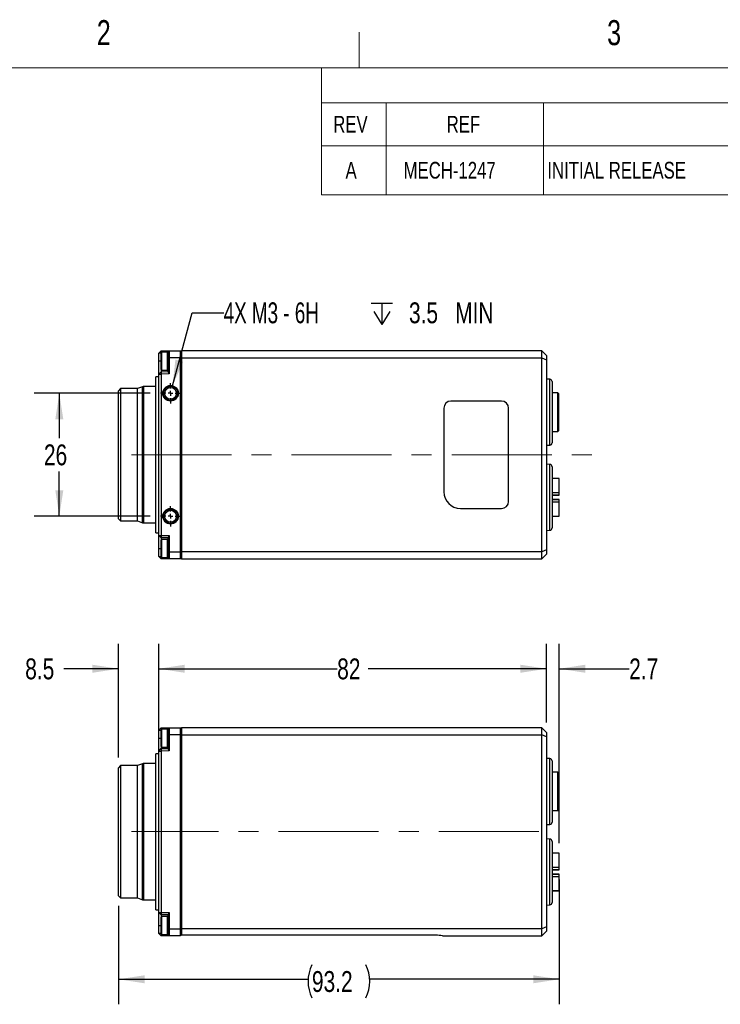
# Model space of a CAD drawing. Header units: millimetres. Extents: x 8 to 457, y 8 to 353.
# Tile 6 of 8: x 161 to 309, y 145 to 353. Entities that reach past the tile are written whole.
import ezdxf

# ---------------------------------------------------------------- set-up
doc = ezdxf.new("R2010")
doc.units = ezdxf.units.MM
doc.header["$LTSCALE"] = 1.666667
doc.linetypes.add('CENTERX2', pattern=[20.32, 12.7, -2.54, 2.54, -2.54])
doc.layers.add('DIMENSIONS', color=8, linetype='Continuous')
doc.layers.add('FORMAT', color=7, linetype='Continuous')
doc.styles.add('SLDTEXTSTYLE0', font='TXT', dxfattribs={"width": 0.75})
doc.styles.add('SLDTEXTSTYLE3', font='TXT', dxfattribs={"width": 0.675})
doc.dimstyles.new('SLDDIMSTYLE1', dxfattribs={"dimtxt": 4.409722, "dimasz": 5.503333, "dimexe": 0, "dimexo": 0.0625, "dimgap": 1.102431, "dimtad": 0, "dimtih": 1, "dimtoh": 1, "dimdec": 0, "dimrnd": 1e-09, "dimzin": 12, "dimdsep": 46, "dimtxsty": 'SLDTEXTSTYLE0', "dimsah": 1, "dimcen": 0.09, "dimadec": 0, "dimazin": 3, "dimtfac": 1, "dimtdec": 3, "dimtofl": 0, "dimtmove": 0, "dimatfit": 3, "dimfxl": 0, "dimfrac": 2, "dimtolj": 1, "dimtzin": 12, "dimarcsym": 0})
doc.dimstyles.new('SLDDIMSTYLE2', dxfattribs={"dimtxt": 4.409722, "dimasz": 5.503333, "dimexe": 0, "dimexo": 0.0625, "dimgap": 1.102431, "dimtad": 0, "dimtih": 1, "dimtoh": 1, "dimdec": 1, "dimrnd": 1e-09, "dimzin": 12, "dimdsep": 46, "dimtxsty": 'SLDTEXTSTYLE0', "dimsah": 1, "dimcen": 0.09, "dimadec": 0, "dimazin": 3, "dimtfac": 1, "dimtdec": 3, "dimtmove": 0, "dimatfit": 0, "dimfxl": 0, "dimfrac": 2, "dimtolj": 1, "dimtzin": 12, "dimarcsym": 0})
doc.dimstyles.new('SLDDIMSTYLE3', dxfattribs={"dimtxt": 4.409722, "dimasz": 5.503333, "dimexe": 0, "dimexo": 0.0625, "dimgap": 1.102431, "dimtad": 0, "dimtih": 1, "dimtoh": 1, "dimdec": 1, "dimrnd": 1e-09, "dimzin": 12, "dimdsep": 46, "dimtxsty": 'SLDTEXTSTYLE0', "dimsah": 1, "dimcen": 0.09, "dimadec": 0, "dimazin": 3, "dimtfac": 1, "dimtdec": 1, "dimtofl": 0, "dimtmove": 0, "dimatfit": 3, "dimfxl": 0, "dimfrac": 2, "dimtolj": 1, "dimtzin": 12, "dimarcsym": 0})
doc.dimstyles.new('SLDDIMSTYLE4', dxfattribs={"dimtxt": 4.409722, "dimasz": 5.503333, "dimexe": 0, "dimexo": 0.0625, "dimgap": 1.102431, "dimtad": 0, "dimtih": 1, "dimtoh": 1, "dimdec": 1, "dimrnd": 1e-09, "dimzin": 12, "dimdsep": 46, "dimtxsty": 'SLDTEXTSTYLE0', "dimsah": 1, "dimcen": 0.09, "dimadec": 0, "dimazin": 3, "dimtfac": 1, "dimtdec": 1, "dimtmove": 0, "dimatfit": 0, "dimfxl": 0, "dimfrac": 2, "dimtolj": 1, "dimtzin": 12, "dimarcsym": 0})
doc.dimstyles.new('SLDDIMSTYLE5', dxfattribs={"dimtxt": 4.409722, "dimasz": 5.503333, "dimexe": 0, "dimexo": 0.0625, "dimgap": 1.102431, "dimtad": 0, "dimtih": 1, "dimtoh": 1, "dimdec": 6, "dimrnd": 1e-09, "dimzin": 12, "dimdsep": 46, "dimtxsty": 'SLDTEXTSTYLE0', "dimsah": 1, "dimcen": 0, "dimadec": 0, "dimazin": 3, "dimtfac": 1, "dimtdec": 1, "dimtofl": 0, "dimtmove": 0, "dimatfit": 3, "dimfxl": 0, "dimfrac": 2, "dimtolj": 1, "dimtzin": 12, "dimarcsym": 0})

# ---------------------------------------------------------------- blocks, each defined once
blk = doc.blocks.new('SW_TABLEANNOTATION_0')
at = {"color": 0, "linetype": 'Continuous', "lineweight": 18}
for p, q in [((0, 0), (0, -7.36)), ((0, 0), (13.68, 0)), ((13.68, 0), (46.95, 0)), ((46.95, 0), (167.6, 0)), ((167.6, 0), (193.24, 0)), ((193.24, 0), (223.82, 0)), ((223.82, 0), (223.82, -7.36)), ((0, -7.36), (0, -16.44)), ((0, -7.36), (13.68, -7.36)), ((13.68, -7.36), (13.68, -16.44)), ((13.68, -7.36), (46.95, -7.36)), ((46.95, -7.36), (46.95, -16.44)), ((46.95, -7.36), (167.6, -7.36)), ((167.6, -7.36), (167.6, -16.44)), ((167.6, -7.36), (193.24, -7.36)), ((193.24, -7.36), (193.24, -16.44)), ((193.24, -7.36), (223.82, -7.36)), ((223.82, -7.36), (223.82, -16.44)), ((0, -16.44), (13.68, -16.44)), ((0, -16.44), (0, -26.83)), ((13.68, -16.44), (46.95, -16.44)), ((13.68, -16.44), (13.68, -26.83)), ((46.95, -16.44), (167.6, -16.44)), ((46.95, -16.44), (46.95, -26.83)), ((167.6, -16.44), (193.24, -16.44)), ((167.6, -16.44), (167.6, -26.83)), ((193.24, -16.44), (223.82, -16.44)), ((193.24, -16.44), (193.24, -26.83)), ((223.82, -16.44), (223.82, -26.83)), ((0, -26.83), (13.68, -26.83)), ((13.68, -26.83), (46.95, -26.83)), ((46.95, -26.83), (167.6, -26.83)), ((167.6, -26.83), (193.24, -26.83)), ((193.24, -26.83), (223.82, -26.83))]:
    blk.add_line(p, q, dxfattribs=at)
at = {"color": 0, "linetype": 'Continuous', "lineweight": 0, "attachment_point": 1, "style": 'SLDTEXTSTYLE0'}
for s, insert, char_height in [('REVISIONS', (100.37, -1.92), 3.528), ('REV', (2.5, -10.14), 3.528), ('REF', (26.49, -10.14), 3.528), ('DESCRIPTION', (92.51, -10.14), 3.5278), ('DATE', (174.66, -10.14), 3.528), ('DRAWN BY', (196.22, -10.14), 3.528), ('A', (5.1, -19.87), 3.53), ('MECH-1247', (17.38, -19.87), 3.528), ('INITIAL RELEASE', (47.78, -19.87), 3.5278), ('2024.12.20', (168.69, -19.87), 3.528), ('SD', (205.61, -19.87), 3.528)]:
    blk.add_mtext(s, dxfattribs=dict(at, insert=insert, char_height=char_height))
blk = doc.blocks.new('_D')
at = {"layer": 'DIMENSIONS'}
for p, q in [((190.44, 203.22), (190.44, 221.06)), ((272.44, 204.42), (272.44, 221.06)), ((190.44, 215.77), (228.18, 215.77)), ((272.44, 215.77), (234.7, 215.77))]:
    blk.add_line(p, q, dxfattribs=at)
for points in [[(190.44, 215.77), (195.94, 214.92), (195.94, 216.62)], [(272.44, 215.77), (266.94, 216.62), (266.94, 214.92)]]:
    blk.add_solid(points, dxfattribs=at)
at = {"layer": 'DIMENSIONS', "insert": (228.18, 217.95), "char_height": 4.41, "attachment_point": 1, "style": 'SLDTEXTSTYLE0'}
blk.add_mtext('82', dxfattribs=at)
blk = doc.blocks.new('_D_1')
at = {"layer": 'DIMENSIONS'}
for p, q in [((181.94, 196.97), (181.94, 221.06)), ((190.44, 200.49), (190.44, 221.06)), ((181.94, 215.77), (170.35, 215.77)), ((190.44, 215.77), (201.02, 215.77))]:
    blk.add_line(p, q, dxfattribs=at)
for points in [[(181.94, 215.77), (176.44, 216.62), (176.44, 214.92)], [(190.44, 215.77), (195.94, 214.92), (195.94, 216.62)]]:
    blk.add_solid(points, dxfattribs=at)
at = {"layer": 'DIMENSIONS', "insert": (162.21, 217.95), "char_height": 4.41, "attachment_point": 1, "style": 'SLDTEXTSTYLE0'}
blk.add_mtext('8.5', dxfattribs=at)
blk = doc.blocks.new('_D_2')
at = {"layer": 'DIMENSIONS'}
for p, q in [((275.14, 171.21), (275.14, 144.8)), ((181.94, 165.63), (181.94, 144.8)), ((181.94, 150.1), (222.01, 150.1)), ((275.14, 150.1), (235.07, 150.1))]:
    blk.add_line(p, q, dxfattribs=at)
for centre, start, end in [((229.85, 149.65), 153.4349, 206.5651), ((227.23, 149.65), 333.4349, 26.5651)]:
    blk.add_arc(centre, 7.83, start, end, dxfattribs=at)
for points in [[(181.94, 150.1), (187.44, 149.25), (187.44, 150.94)], [(275.14, 150.1), (269.64, 150.94), (269.64, 149.25)]]:
    blk.add_solid(points, dxfattribs=at)
at = {"layer": 'DIMENSIONS', "insert": (222.84, 151.83), "char_height": 4.41, "attachment_point": 1, "style": 'SLDTEXTSTYLE0'}
blk.add_mtext('93.2', dxfattribs=at)
blk = doc.blocks.new('_D_3')
at = {"layer": 'DIMENSIONS'}
for p, q in [((272.44, 204.42), (272.44, 221.06)), ((275.14, 178.88), (275.14, 221.06)), ((272.44, 215.77), (261.86, 215.77)), ((275.14, 215.77), (289.92, 215.77))]:
    blk.add_line(p, q, dxfattribs=at)
for points in [[(272.44, 215.77), (266.94, 216.62), (266.94, 214.92)], [(275.14, 215.77), (280.64, 214.92), (280.64, 216.62)]]:
    blk.add_solid(points, dxfattribs=at)
at = {"layer": 'DIMENSIONS', "insert": (289.92, 217.95), "char_height": 4.41, "attachment_point": 1, "style": 'SLDTEXTSTYLE0'}
blk.add_mtext('2.7', dxfattribs=at)
blk = doc.blocks.new('_D_4')
at = {"layer": 'DIMENSIONS'}
for p, q in [((188.67, 274.02), (164.13, 274.02)), ((169.42, 274.02), (169.42, 264.53)), ((169.42, 248.02), (169.42, 257.52)), ((188.67, 248.02), (164.13, 248.02))]:
    blk.add_line(p, q, dxfattribs=at)
for points in [[(169.42, 274.02), (168.58, 268.52), (170.27, 268.52)], [(169.42, 248.02), (170.27, 253.53), (168.58, 253.53)]]:
    blk.add_solid(points, dxfattribs=at)
at = {"layer": 'DIMENSIONS', "insert": (166.17, 263.21), "char_height": 4.41, "attachment_point": 1, "style": 'SLDTEXTSTYLE0'}
blk.add_mtext('26', dxfattribs=at)
blk = doc.blocks.new('SW_SYMBOL_HOLE_DEPTH')
at = {"layer": 'DIMENSIONS', "color": 0}
for p, q in [((0, 1458), (1333, 1458)), ((667, 1458), (667, 125)), ((167, 925), (667, 125)), ((1167, 925), (667, 125))]:
    blk.add_line(p, q, dxfattribs=at)
blk = doc.blocks.new('_D_5')
at = {"layer": 'DIMENSIONS'}
for p, q in [((193.37, 275.62), (197.51, 291.07)), ((197.51, 291.07), (204.18, 291.07))]:
    blk.add_line(p, q, dxfattribs=at)
blk.add_solid([(193.37, 275.62), (195.61, 280.71), (193.97, 281.15)], dxfattribs=at)
at = {"layer": 'DIMENSIONS', "xscale": 0.003379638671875, "yscale": 0.003379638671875, "zscale": 0.003379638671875}
blk.add_blockref('SW_SYMBOL_HOLE_DEPTH', (235.4, 288.18), dxfattribs=at)
at = {"layer": 'DIMENSIONS', "char_height": 4.41, "attachment_point": 1}
for s, insert, style in [('4X M3 - 6H', (204.18, 293.25), 'SLDTEXTSTYLE3'), ('3.5', (243.36, 293.25), 'SLDTEXTSTYLE0'), ('MIN', (253.13, 293.25), 'SLDTEXTSTYLE0')]:
    blk.add_mtext(s, dxfattribs=dict(at, insert=insert, style=style))
blk = doc.blocks.new('SW_CENTERMARKSYMBOL_0')
at = {"layer": 'DIMENSIONS', "color": 0}
for p, q in [((0, 1), (0, 2.15)), ((-1, 0), (-2.15, 0)), ((0, 0), (-0.5, 0)), ((0, 0), (0, 0.5)), ((0, 0), (0, -0.5)), ((0, 0), (0.5, 0)), ((1, 0), (2.15, 0)), ((0, -1), (0, -2.15))]:
    blk.add_line(p, q, dxfattribs=at)
blk = doc.blocks.new('SW_CENTERMARKSYMBOL_1')
at = {"layer": 'DIMENSIONS', "color": 0}
for p, q in [((0, 1), (0, 2.15)), ((-1, 0), (-2.15, 0)), ((0, 0), (-0.5, 0)), ((0, 0), (0, 0.5)), ((0, 0), (0, -0.5)), ((0, 0), (0.5, 0)), ((1, 0), (2.15, 0)), ((0, -1), (0, -2.15))]:
    blk.add_line(p, q, dxfattribs=at)

msp = doc.modelspace()

# ---------------------------------------------------------------- linework, layer by layer
at = {"color": 7, "linetype": 'Continuous', "lineweight": 25}
for p, q in [((190.940102, 283.0238944), (190.440102, 282.5238944)), ((190.9313758, 282.5238944), (190.440102, 282.5238944)), ((190.440102, 280.8238944), (190.440102, 282.5238944)), ((190.9313758, 282.5238944), (190.9313758, 280.8238944)), ((190.940102, 283.0238944), (192.640102, 283.0238944)), ((191.082602, 282.7238944), (190.940102, 282.5813944)), ((190.940102, 279.0663944), (190.940102, 282.5813944)), ((192.297602, 282.7238944), (191.082602, 282.7238944)), ((191.082602, 278.9238944), (191.082602, 282.7238944)), ((192.440102, 282.5813944), (192.297602, 282.7238944)), ((192.297602, 278.9238944), (192.297602, 282.7238944)), ((192.640102, 283.0238944), (192.440102, 282.8238944)), ((192.440102, 281.4410517), (192.440102, 282.8238944)), ((192.640102, 281.5238944), (192.440102, 281.4410517)), ((192.440102, 278.5238791), (192.440102, 281.4410517)), ((192.640102, 283.0238944), (192.640102, 281.5238944)), ((192.640102, 283.0238944), (195.040102, 283.0238944)), ((192.640102, 281.5238944), (192.640102, 278.1273092)), ((195.040102, 281.5238944), (192.640102, 281.5238944)), ((195.040102, 281.5238944), (195.040102, 283.0238944)), ((195.140102, 282.9238944), (195.040102, 283.0238944)), ((195.040102, 240.5238944), (195.040102, 281.5238944)), ((195.040102, 281.5238944), (195.140102, 281.482473)), ((195.140102, 282.9238944), (195.240102, 283.0238944)), ((195.140102, 282.9238944), (195.140102, 281.482473)), ((195.140102, 281.482473), (195.240102, 281.5238944)), ((195.140102, 281.482473), (195.140102, 240.5653157)), ((195.240102, 283.0238944), (195.240102, 281.5238944)), ((271.440102, 283.0238944), (195.240102, 283.0238944)), ((195.240102, 281.5238944), (271.440102, 281.5238944)), ((195.240102, 281.5238944), (195.240102, 240.5238944)), ((271.440102, 281.5238944), (271.440102, 283.0238944)), ((271.440102, 283.0238944), (272.440102, 282.0238944)), ((271.440102, 281.5238944), (272.440102, 281.1096808)), ((271.440102, 240.5238944), (271.440102, 281.5238944)), ((272.440102, 282.0238944), (272.440102, 281.1096808)), ((190.9313758, 280.8238944), (190.440102, 280.8238944)), ((190.440102, 278.0976356), (190.440102, 280.8238944)), ((190.9313758, 280.8238944), (190.9313758, 278.5975595)), ((190.940102, 279.0663944), (191.082602, 278.9238944)), ((192.297602, 278.9238944), (192.440102, 279.0663944)), ((272.440102, 281.1096808), (272.440102, 240.9381079)), ((190.440102, 277.5238944), (189.820102, 277.5238944)), ((189.820102, 244.5238944), (189.820102, 277.5238944)), ((190.440102, 278.0976356), (190.9313758, 278.5975595)), ((190.440102, 278.0976356), (190.940102, 278.0976356)), ((190.440102, 243.9501531), (190.440102, 278.0976356)), ((190.9313758, 278.5975595), (192.440102, 278.6238944)), ((192.640102, 278.1273092), (190.940102, 278.0976356)), ((190.940102, 278.0976356), (190.940102, 243.9501531)), ((191.082602, 278.9238944), (192.297602, 278.9238944)), ((273.16627, 276.9858375), (272.440102, 277.0238944)), ((182.390102, 275.0238944), (181.940102, 274.5738944)), ((185.9524241, 275.0238944), (182.390102, 275.0238944)), ((182.390102, 275.0238944), (182.390102, 247.0238944)), ((187.0372555, 275.4187407), (185.9524241, 275.0238944)), ((185.9524241, 247.0238944), (185.9524241, 275.0238944)), ((189.820102, 275.4488944), (187.2082655, 275.4488944)), ((273.640102, 276.4865228), (273.640102, 263.561266)), ((181.940102, 247.4738944), (181.940102, 274.5738944)), ((274.840102, 274.1238944), (273.640102, 274.1238944)), ((275.040102, 273.9238944), (274.840102, 274.1238944)), ((274.840102, 265.9238944), (274.840102, 274.1238944)), ((275.040102, 266.1238944), (275.040102, 273.9238944)), ((250.740102, 270.8738944), (250.740102, 253.1738944)), ((262.940102, 272.3738944), (252.240102, 272.3738944)), ((264.440102, 251.1738944), (264.440102, 270.8738944)), ((273.640102, 265.9238944), (274.840102, 265.9238944)), ((274.840102, 265.9238944), (275.040102, 266.1238944)), ((272.440102, 263.0238944), (273.16627, 263.0619512)), ((273.16627, 258.9858375), (272.440102, 259.0238944)), ((273.640102, 258.4865228), (273.640102, 245.561266)), ((275.140102, 255.9909099), (273.640102, 255.9909099)), ((275.140102, 255.9781029), (275.140102, 255.9909099)), ((275.140102, 253.0493014), (275.140102, 255.9781029)), ((273.640102, 252.5488944), (275.140102, 252.5488944)), ((273.640102, 252.4638944), (275.140102, 252.4638944)), ((275.140102, 252.5488944), (275.140102, 253.0493014)), ((275.140102, 252.4638944), (275.140102, 252.5488944)), ((275.140102, 251.5838944), (273.640102, 251.5838944)), ((275.140102, 251.4988944), (273.640102, 251.4988944)), ((275.140102, 251.4988944), (275.140102, 251.5838944)), ((275.140102, 250.9984873), (275.140102, 251.4988944)), ((275.140102, 248.0696858), (275.140102, 250.9984873)), ((254.240102, 249.6738944), (262.940102, 249.6738944)), ((273.640102, 248.0568788), (275.140102, 248.0568788)), ((275.140102, 248.0568788), (275.140102, 248.0696858)), ((181.940102, 247.4738944), (182.390102, 247.0238944)), ((182.390102, 247.0238944), (185.9524241, 247.0238944)), ((185.9524241, 247.0238944), (187.0372555, 246.6290481)), ((187.2082655, 246.5988944), (189.820102, 246.5988944)), ((189.820102, 244.5238944), (190.440102, 244.5238944)), ((190.440102, 243.9501531), (190.940102, 243.9501531)), ((190.440102, 243.9501531), (190.9313758, 243.4502293)), ((190.440102, 241.2238944), (190.440102, 243.9501531)), ((190.940102, 243.9501531), (192.640102, 243.9204795)), ((192.640102, 243.9204795), (192.640102, 240.5238944)), ((272.440102, 245.0238944), (273.16627, 245.0619512)), ((192.440102, 243.4238944), (190.9313758, 243.4502293)), ((190.9313758, 243.4502293), (190.9313758, 241.2238944)), ((191.082602, 243.1238944), (190.940102, 242.9813944)), ((190.940102, 239.4663944), (190.940102, 242.9813944)), ((192.297602, 243.1238944), (191.082602, 243.1238944)), ((191.082602, 239.3238944), (191.082602, 243.1238944)), ((192.440102, 242.9813944), (192.297602, 243.1238944)), ((192.297602, 239.3238944), (192.297602, 243.1238944)), ((192.440102, 240.6067371), (192.440102, 243.5239096)), ((190.440102, 241.2238944), (190.9313758, 241.2238944)), ((190.440102, 239.5238944), (190.440102, 241.2238944)), ((190.440102, 239.5238944), (190.9313758, 239.5238944)), ((190.440102, 239.5238944), (190.940102, 239.0238944)), ((190.9313758, 241.2238944), (190.9313758, 239.5238944)), ((192.640102, 240.5238944), (192.440102, 240.6067371)), ((192.440102, 239.2238944), (192.440102, 240.6067371)), ((192.640102, 240.5238944), (195.040102, 240.5238944)), ((192.640102, 240.5238944), (192.640102, 239.0238944)), ((195.040102, 240.5238944), (195.140102, 240.5653157)), ((195.040102, 239.0238944), (195.040102, 240.5238944)), ((195.140102, 240.5653157), (195.140102, 239.1238944)), ((195.140102, 240.5653157), (195.240102, 240.5238944)), ((271.440102, 240.5238944), (195.240102, 240.5238944)), ((195.240102, 240.5238944), (195.240102, 239.0238944)), ((272.440102, 240.9381079), (271.440102, 240.5238944)), ((271.440102, 239.0238944), (271.440102, 240.5238944)), ((272.440102, 240.0238944), (271.440102, 239.0238944)), ((272.440102, 240.9381079), (272.440102, 240.0238944)), ((190.940102, 239.4663944), (191.082602, 239.3238944)), ((192.640102, 239.0238944), (190.940102, 239.0238944)), ((191.082602, 239.3238944), (192.297602, 239.3238944)), ((192.297602, 239.3238944), (192.440102, 239.4663944)), ((192.640102, 239.0238944), (192.440102, 239.2238944)), ((195.040102, 239.0238944), (192.640102, 239.0238944)), ((195.040102, 239.0238944), (195.140102, 239.1238944)), ((195.240102, 239.0238944), (195.140102, 239.1238944)), ((195.240102, 239.0238944), (271.440102, 239.0238944)), ((190.440102, 202.798831), (190.940102, 203.298831)), ((190.440102, 202.798831), (190.9313758, 202.798831)), ((190.440102, 201.098831), (190.440102, 202.798831)), ((190.9313758, 202.798831), (190.9313758, 201.098831)), ((190.940102, 203.298831), (192.640102, 203.298831)), ((191.082602, 202.998831), (190.940102, 202.856331)), ((190.940102, 201.098831), (190.940102, 202.856331)), ((192.297602, 202.998831), (191.082602, 202.998831)), ((191.082602, 201.098831), (191.082602, 202.998831)), ((192.440102, 202.856331), (192.297602, 202.998831)), ((192.297602, 201.098831), (192.297602, 202.998831)), ((192.640102, 203.298831), (192.440102, 203.098831)), ((192.440102, 201.7159883), (192.440102, 203.098831)), ((192.640102, 203.298831), (192.640102, 201.798831)), ((192.640102, 203.298831), (195.040102, 203.298831)), ((195.040102, 201.798831), (195.040102, 203.298831)), ((195.040102, 203.298831), (195.140102, 203.198831)), ((195.140102, 203.198831), (195.240102, 203.298831)), ((195.140102, 203.198831), (195.140102, 201.7574096)), ((195.240102, 203.298831), (195.240102, 201.798831)), ((271.440102, 203.298831), (195.240102, 203.298831)), ((271.440102, 201.798831), (271.440102, 203.298831)), ((272.440102, 202.298831), (271.440102, 203.298831)), ((272.440102, 202.298831), (272.440102, 201.3846174)), ((190.440102, 201.098831), (190.9313758, 201.098831)), ((190.440102, 198.3725722), (190.440102, 201.098831)), ((190.9313758, 201.098831), (190.9313758, 198.8724961)), ((190.940102, 199.341331), (190.940102, 201.098831)), ((191.082602, 199.198831), (191.082602, 201.098831)), ((192.297602, 199.198831), (192.297602, 201.098831)), ((192.640102, 201.798831), (192.440102, 201.7159883)), ((192.440102, 198.7988158), (192.440102, 201.7159883)), ((192.640102, 201.798831), (192.640102, 198.4022458)), ((195.040102, 201.798831), (192.640102, 201.798831)), ((195.040102, 160.798831), (195.040102, 201.798831)), ((195.040102, 201.798831), (195.140102, 201.7574096)), ((195.240102, 201.798831), (195.140102, 201.7574096)), ((195.140102, 201.7574096), (195.140102, 160.8402523)), ((195.240102, 201.798831), (195.240102, 160.798831)), ((195.240102, 201.798831), (271.440102, 201.798831)), ((271.440102, 160.798831), (271.440102, 201.798831)), ((272.440102, 201.3846174), (271.440102, 201.798831)), ((272.440102, 201.3846174), (272.440102, 161.2130445)), ((190.440102, 198.3725722), (190.9313758, 198.8724961)), ((190.440102, 164.2250897), (190.440102, 198.3725722)), ((190.440102, 198.3725722), (190.940102, 198.3725722)), ((190.9313758, 198.8724961), (192.440102, 198.898831)), ((190.940102, 199.341331), (191.082602, 199.198831)), ((192.640102, 198.4022458), (190.940102, 198.3725722)), ((190.940102, 198.3725722), (190.940102, 164.2250897)), ((191.082602, 199.198831), (192.297602, 199.198831)), ((192.297602, 199.198831), (192.440102, 199.341331)), ((190.440102, 197.798831), (189.820102, 197.798831)), ((189.820102, 181.298831), (189.820102, 197.798831)), ((273.16627, 196.7607741), (272.440102, 196.798831)), ((273.640102, 196.2614594), (273.640102, 183.3362026)), ((182.390102, 195.298831), (181.940102, 194.848831)), ((181.940102, 181.298831), (181.940102, 194.848831)), ((185.9524241, 195.298831), (182.390102, 195.298831)), ((182.390102, 195.298831), (182.390102, 181.298831)), ((187.0372555, 195.6936773), (185.9524241, 195.298831)), ((185.9524241, 167.298831), (185.9524241, 195.298831)), ((189.820102, 195.723831), (187.2082655, 195.723831)), ((274.840102, 193.898831), (273.640102, 193.898831)), ((275.040102, 193.698831), (274.840102, 193.898831)), ((274.840102, 185.7816678), (274.840102, 193.898831)), ((275.040102, 185.9621658), (275.040102, 193.698831)), ((273.640102, 185.7796474), (274.8427073, 185.7796474)), ((274.9588962, 185.8796474), (275.040102, 185.9621658)), ((181.940102, 167.748831), (181.940102, 181.298831)), ((182.390102, 181.298831), (182.390102, 167.298831)), ((189.820102, 164.798831), (189.820102, 181.298831)), ((272.440102, 182.798831), (273.16627, 182.8368878)), ((273.16627, 179.7607741), (272.440102, 179.798831)), ((273.640102, 179.2614594), (273.640102, 172.798831)), ((275.140102, 176.7658465), (273.640102, 176.7658465)), ((275.140102, 176.7530395), (275.140102, 176.7658465)), ((275.140102, 173.824238), (275.140102, 176.7530395)), ((273.640102, 173.323831), (275.140102, 173.323831)), ((273.640102, 173.238831), (275.140102, 173.238831)), ((275.140102, 173.323831), (275.140102, 173.824238)), ((275.140102, 173.238831), (275.140102, 173.323831)), ((273.640102, 172.798831), (273.640102, 166.3362026)), ((275.140102, 172.358831), (273.640102, 172.358831)), ((275.140102, 172.273831), (273.640102, 172.273831)), ((275.140102, 172.273831), (275.140102, 172.358831)), ((275.140102, 171.7734239), (275.140102, 172.273831)), ((275.140102, 168.8446224), (275.140102, 171.7734239)), ((273.640102, 168.8318154), (275.140102, 168.8318154)), ((275.140102, 168.8318154), (275.140102, 168.8446224)), ((181.940102, 167.748831), (182.390102, 167.298831)), ((182.390102, 167.298831), (185.9524241, 167.298831)), ((185.9524241, 167.298831), (187.0372555, 166.9039847)), ((187.2082655, 166.873831), (189.820102, 166.873831)), ((189.820102, 164.798831), (190.440102, 164.798831)), ((272.440102, 165.798831), (273.16627, 165.8368878)), ((190.440102, 164.2250897), (190.940102, 164.2250897)), ((190.440102, 164.2250897), (190.9313758, 163.7251659)), ((190.440102, 161.498831), (190.440102, 164.2250897)), ((192.440102, 163.698831), (190.9313758, 163.7251659)), ((190.9313758, 163.7251659), (190.9313758, 161.498831)), ((190.940102, 164.2250897), (192.640102, 164.1954161)), ((191.082602, 163.398831), (190.940102, 163.256331)), ((190.940102, 161.498831), (190.940102, 163.256331)), ((192.297602, 163.398831), (191.082602, 163.398831)), ((191.082602, 161.498831), (191.082602, 163.398831)), ((192.440102, 163.256331), (192.297602, 163.398831)), ((192.297602, 161.498831), (192.297602, 163.398831)), ((192.440102, 160.8816737), (192.440102, 163.7988462)), ((192.640102, 164.1954161), (192.640102, 160.798831)), ((190.440102, 161.498831), (190.9313758, 161.498831)), ((190.440102, 159.798831), (190.440102, 161.498831)), ((190.9313758, 161.498831), (190.9313758, 159.798831)), ((190.940102, 159.741331), (190.940102, 161.498831)), ((191.082602, 159.598831), (191.082602, 161.498831)), ((192.297602, 159.598831), (192.297602, 161.498831)), ((192.440102, 159.498831), (192.440102, 160.8816737)), ((192.640102, 160.798831), (192.440102, 160.8816737)), ((192.640102, 160.798831), (195.040102, 160.798831)), ((192.640102, 160.798831), (192.640102, 159.298831)), ((195.040102, 160.798831), (195.140102, 160.8402523)), ((195.040102, 159.298831), (195.040102, 160.798831)), ((195.140102, 160.8402523), (195.140102, 159.398831)), ((195.240102, 160.798831), (195.140102, 160.8402523)), ((195.140102, 159.498831), (195.140102, 160.8402523)), ((195.240102, 160.798831), (195.240102, 159.398831)), ((271.440102, 160.798831), (195.240102, 160.798831)), ((272.440102, 161.2130445), (271.440102, 160.798831)), ((271.440102, 159.298831), (271.440102, 160.798831)), ((272.440102, 161.2130445), (272.440102, 160.298831)), ((190.940102, 159.298831), (190.440102, 159.798831)), ((190.9313758, 159.798831), (190.440102, 159.798831)), ((190.940102, 159.741331), (191.082602, 159.598831)), ((192.640102, 159.298831), (190.940102, 159.298831)), ((191.082602, 159.598831), (192.297602, 159.598831)), ((192.297602, 159.598831), (192.440102, 159.741331)), ((192.640102, 159.298831), (192.440102, 159.498831)), ((195.040102, 159.298831), (192.640102, 159.298831)), ((195.140102, 159.398831), (195.040102, 159.298831)), ((195.240102, 159.398831), (195.140102, 159.498831)), ((249.0294284, 159.398831), (195.240102, 159.398831)), ((250.440102, 159.298831), (271.440102, 159.298831)), ((272.440102, 160.298831), (271.440102, 159.298831))]:
    msp.add_line(p, q, dxfattribs=at)
at = {"color": 8, "linetype": 'Continuous', "lineweight": 25}
for p, q in [((190.940102, 282.5238944), (190.9313758, 282.5238944)), ((190.940102, 280.8238944), (190.9313758, 280.8238944)), ((273.16627, 263.0619512), (273.16627, 276.9858375)), ((187.0372555, 246.6290481), (187.0372555, 275.4187407)), ((187.2082655, 275.4488944), (187.2082655, 246.5988944)), ((273.16627, 245.0619512), (273.16627, 258.9858375)), ((275.140102, 255.9781029), (273.640102, 255.9781029)), ((273.640102, 253.0493014), (275.140102, 253.0493014)), ((275.140102, 250.9984873), (273.640102, 250.9984873)), ((273.640102, 248.0696858), (275.140102, 248.0696858)), ((190.940102, 241.2238944), (190.9313758, 241.2238944)), ((190.9313758, 239.5238944), (190.940102, 239.5238944)), ((190.940102, 202.798831), (190.9313758, 202.798831)), ((190.940102, 201.098831), (190.9313758, 201.098831)), ((273.16627, 189.798831), (273.16627, 196.7607741)), ((187.0372555, 181.298831), (187.0372555, 195.6936773)), ((187.2082655, 195.723831), (187.2082655, 181.298831)), ((273.16627, 182.8368878), (273.16627, 189.798831)), ((273.640102, 185.7816678), (274.840102, 185.7816678)), ((187.0372555, 166.9039847), (187.0372555, 181.298831)), ((187.2082655, 181.298831), (187.2082655, 166.873831)), ((273.16627, 165.8368878), (273.16627, 179.7607741)), ((275.140102, 176.7530395), (273.640102, 176.7530395)), ((273.640102, 173.824238), (275.140102, 173.824238)), ((275.140102, 171.7734239), (273.640102, 171.7734239)), ((273.640102, 168.8446224), (275.140102, 168.8446224)), ((190.940102, 161.498831), (190.9313758, 161.498831)), ((190.9313758, 159.798831), (190.940102, 159.798831))]:
    msp.add_line(p, q, dxfattribs=at)
at = {"color": 7, "linetype": 'Continuous', "lineweight": 25}
for centre, radius in [((192.940102, 274.0238944), 1.65), ((192.940102, 274.0238944), 1.5), ((192.940102, 274.0238944), 1.25), ((192.940102, 248.0238944), 1.65), ((192.940102, 248.0238944), 1.5), ((192.940102, 248.0238944), 1.25)]:
    msp.add_circle(centre, radius, dxfattribs=at)
for centre, radius, start, end in [((273.140102, 276.4865228), 0.5, 0, 87), ((187.2082655, 274.9488944), 0.5, 90, 110), ((252.240102, 270.8738944), 1.5, 90, 180), ((262.940102, 270.8738944), 1.5, 0, 90), ((273.140102, 263.561266), 0.5, 273, 0), ((273.140102, 258.4865228), 0.5, 0, 87), ((254.240102, 253.1738944), 3.5, 180, 270), ((262.940102, 251.1738944), 1.5, 270, 0), ((187.2082655, 247.0988944), 0.5, 250, 270), ((273.140102, 245.561266), 0.5, 273, 0), ((273.140102, 196.2614594), 0.5, 0, 87), ((187.2082655, 195.223831), 0.5, 90, 110), ((273.140102, 183.3362026), 0.5, 273, 0), ((273.140102, 179.2614594), 0.5, 0, 87), ((187.2082655, 167.373831), 0.5, 250, 270), ((273.140102, 166.3362026), 0.5, 273, 0), ((249.0294284, 149.398831), 10, 81.890385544, 90)]:
    msp.add_arc(centre, radius, start, end, dxfattribs=at)
for centre, major_axis, start_param, end_param in [((192.140102, 278.1185817), (0.3535534, 0.3597785), 5.4977871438, 6.4250823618), ((192.140102, 243.9292071), (-0.3535534, 0.3597785), 2.999695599, 3.926990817), ((192.140102, 198.3935183), (0.3535534, 0.3597785), 5.4977871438, 6.4250823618), ((192.140102, 164.2041437), (-0.3535534, 0.3597785), 2.999695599, 3.926990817)]:
    msp.add_ellipse(centre, major_axis=major_axis, ratio=0.9826972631, start_param=start_param, end_param=end_param, dxfattribs=at)
for points, knots in [([(190.940102, 283.0238944), (190.9378175, 283.0238944), (190.9355471, 282.9700078), (190.9323163, 282.7848877), (190.9313758, 282.6547941), (190.9313758, 282.5238944)], [0, 0, 0, 0, 0.5, 0.5, 1, 1, 1, 1]), ([(190.9313758, 278.5975595), (190.9313758, 278.5975595), (190.9323163, 278.5436811), (190.9355471, 278.3585892), (190.9378175, 278.2285154), (190.940102, 278.0976356)], [0, 0, 0, 0, 0.5, 0.5, 1, 1, 1, 1]), ([(190.940102, 243.9501531), (190.9378175, 243.8192734), (190.9355471, 243.6891996), (190.9323163, 243.5041076), (190.9313758, 243.4502293), (190.9313758, 243.4502293)], [0, 0, 0, 0, 0.5, 0.5, 1, 1, 1, 1]), ([(190.9313758, 239.5238944), (190.9313758, 239.3929947), (190.9323163, 239.262901), (190.9355471, 239.0777809), (190.9378175, 239.0238944), (190.940102, 239.0238944)], [0, 0, 0, 0, 0.5, 0.5, 1, 1, 1, 1]), ([(190.940102, 203.298831), (190.9378175, 203.298831), (190.9355471, 203.2449444), (190.9323163, 203.0598243), (190.9313758, 202.9297307), (190.9313758, 202.798831)], [0, 0, 0, 0, 0.5, 0.5, 1, 1, 1, 1]), ([(190.9313758, 198.8724961), (190.9313758, 198.8724961), (190.9323163, 198.8186177), (190.9355471, 198.6335258), (190.9378175, 198.503452), (190.940102, 198.3725722)], [0, 0, 0, 0, 0.5, 0.5, 1, 1, 1, 1]), ([(274.840102, 185.7816678), (274.8408055, 185.7805794), (274.8422091, 185.7784076), (274.8536123, 185.7845649), (274.8742211, 185.800066), (274.908154, 185.8298595), (274.9386207, 185.8591419), (274.9563784, 185.877101), (274.9588962, 185.8796474)], [0, 0, 0, 0, 0.1230202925, 0.2454900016, 0.4164641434, 0.6520454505, 0.9506643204, 1, 1, 1, 1]), ([(190.940102, 164.2250897), (190.9378175, 164.09421), (190.9355471, 163.9641362), (190.9323163, 163.7790442), (190.9313758, 163.7251659), (190.9313758, 163.7251659)], [0, 0, 0, 0, 0.5, 0.5, 1, 1, 1, 1]), ([(190.9313758, 159.798831), (190.9313758, 159.6679313), (190.9323163, 159.5378377), (190.9355471, 159.3527175), (190.9378175, 159.298831), (190.940102, 159.298831)], [0, 0, 0, 0, 0.5, 0.5, 1, 1, 1, 1])]:
    msp.add_open_spline(points, degree=3, knots=knots, dxfattribs=at)
at = {"layer": 'DIMENSIONS', "linetype": 'CENTERX2', "lineweight": 18}
for p, q in [((184.6567687, 261.0238944), (282.0234354, 261.0238944)), ((270.8180986, 181.348831), (184.6567687, 181.348831))]:
    msp.add_line(p, q, dxfattribs=at)
at = {"layer": 'FORMAT', "color": 7, "linetype": 'Continuous', "lineweight": 18}
for p, q in [((232.8333333, 350.3766667), (232.8333333, 342.8316667)), ((17, 342.8333333), (448.6666667, 342.8333333))]:
    msp.add_line(p, q, dxfattribs=at)

# ---------------------------------------------------------------- block references
at = {"color": 7, "linetype": 'Continuous', "lineweight": 0}
msp.add_blockref('SW_TABLEANNOTATION_0', (224.8465325, 342.8333333), dxfattribs=at)
at = {"layer": 'DIMENSIONS'}
for name, p in [('SW_CENTERMARKSYMBOL_0', (192.940102, 274.0238944)), ('SW_CENTERMARKSYMBOL_1', (192.940102, 248.0238944))]:
    msp.add_blockref(name, p, dxfattribs=at)

# ---------------------------------------------------------------- texts
at = {"layer": 'FORMAT', "char_height": 5.2916667, "attachment_point": 2, "style": 'SLDTEXTSTYLE0'}
for s, insert in [('2', (178.8217159, 352.9435391)), ('3', (286.7383825, 352.9435391))]:
    msp.add_mtext(s, dxfattribs=dict(at, insert=insert))

# ---------------------------------------------------------------- dimensions: what is measured, and where the dimension line sits
at = {"layer": 'DIMENSIONS'}
dim = msp.add_diameter_dim_2p(p1=(192.5130506, 272.4301168), p2=(193.3671535, 275.617672), text='4X M3 - 6H {\\fGDT;x} 3.5\\P', dimstyle='SLDDIMSTYLE5', override={"dimpost": '<>'}, dxfattribs=at)
dim.commit()
dim.dimension.update_dxf_attribs({"geometry": '_D_5', "text_midpoint": (234.1837319, 291.0674222), "dimtype": 163})
dim = msp.add_linear_dim(base=(169.4249187, 248.0238944), p1=(190.790102, 274.0238944), p2=(190.790102, 248.0238944), angle=90, dimstyle='SLDDIMSTYLE1', dxfattribs=at)
dim.commit()
dim.dimension.update_dxf_attribs({"geometry": '_D_4', "text_midpoint": (169.4249187, 261.0238944), "dimtype": 160})
for base, p1, p2, dimstyle, picture, middle in [((181.940102, 215.769286), (190.440102, 198.3725722), (181.940102, 194.848831), 'SLDDIMSTYLE2', '_D_1', (166.2781859, 215.769286)), ((190.440102, 215.769286), (272.440102, 202.298831), (190.440102, 201.098831), 'SLDDIMSTYLE1', '_D', (231.440102, 215.769286)), ((275.140102, 215.769286), (272.440102, 202.298831), (275.140102, 176.7658465), 'SLDDIMSTYLE4', '_D_3', (293.9929087, 215.769286))]:
    dim = msp.add_linear_dim(base=base, p1=p1, p2=p2, dimstyle=dimstyle, dxfattribs=at)
    dim.commit()
    dim.dimension.update_dxf_attribs({"geometry": picture, "text_midpoint": middle, "dimtype": 160})
dim = msp.add_linear_dim(base=(275.140102, 150.0965462), p1=(181.940102, 167.748831), p2=(275.140102, 173.323831), text='(<>)', dimstyle='SLDDIMSTYLE3', dxfattribs=at)
dim.commit()
dim.dimension.update_dxf_attribs({"geometry": '_D_2', "text_midpoint": (228.540102, 150.0965462), "dimtype": 160})

doc.saveas('drawing.dxf')
